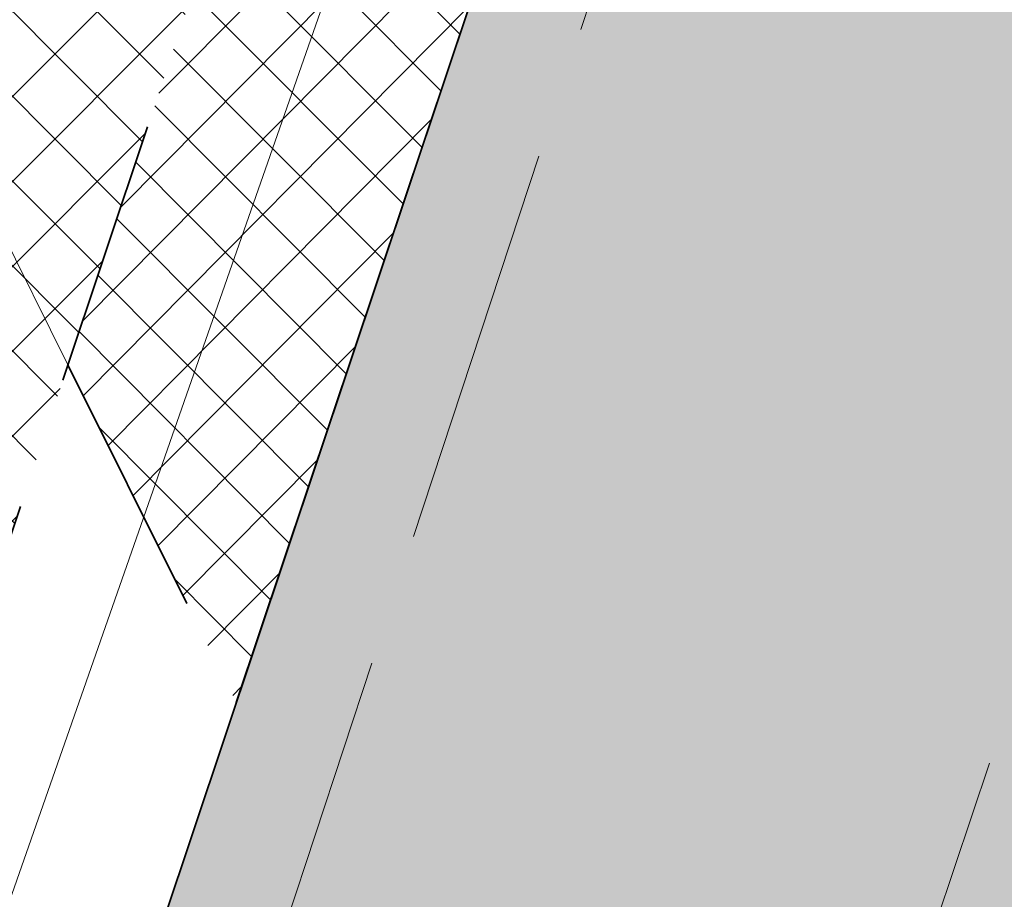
# Model space of a CAD drawing. Header units: metres. Extents: x 6599594 to 6600699, y 5687867 to 5691114.
# Tile 212 of 256: x 6599966.48 to 6599970.18, y 5688916.29 to 5688919.58. Entities that reach past the tile are written whole.
import ezdxf

# ---------------------------------------------------------------- set-up
doc = ezdxf.new("R2010")
doc.units = ezdxf.units.M
doc.header["$MEASUREMENT"] = 0
for name, pattern in [('1', [0]), ('3_EGJE', [2.5, 1.5, -0.3700000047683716, 0.2600001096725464, -0.369999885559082]), ('BUG', [1.5, 1, -0.5]), ('L_0_06', [2, 1.5, -0.5])]:
    doc.linetypes.add(name, pattern=pattern)
for name, color, linetype, lineweight in [('_kolor chodnik', 50, '1', 5), ('_kolor jezdnia', 4, '1', 0), ('_kolor pobocze', 211, '1', 5), ('_kolor zjazdy kostka', 7, '1', 5), ('_kolor ścieżka @ 1', 10, '1', 0), ('_kraweznik', 7, 'CONTINUOUS', 35), ('_kraweznik niski', 150, 'CONTINUOUS', 35), ('_linie', 7, 'BUG', 5), ('_obrzeze', 10, 'BUG', 35), ('_os', 7, '3_EGJE', 13), ('OT_Komunikacja', 7, 'CONTINUOUS', 0)]:
    doc.layers.add(name, color=color, linetype=linetype, lineweight=lineweight)
pattern_1 = [(45, (0, 0), (-0.1414213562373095, 0.1414213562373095), []), (135, (0, 0), (-0.1414213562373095, -0.1414213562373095), [])]

msp = doc.modelspace()

# ---------------------------------------------------------------- hatches: boundary and pattern name
at = {"layer": '_kolor chodnik'}
h = msp.add_hatch(dxfattribs=at)
h.set_pattern_fill('ANSI37', color=256, scale=1.6)
h.set_pattern_definition(pattern_1)
h.paths.add_polyline_path([(6599849.938171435, 5688542.085872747), (6599852.232147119, 5688548.938742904), (6599853.573135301, 5688548.489851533), (6599853.827082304, 5688549.248475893), (6599851.793849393, 5688549.929093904), (6599849.895278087, 5688548.982823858), (6599847.823506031, 5688542.793750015)])
edge = h.paths.add_edge_path()
edge.add_line((6600018.106075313, 5689087.454911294), (6600022.42781917, 5689091.229234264))
edge.add_line((6600022.42781917, 5689091.229234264), (6600020.233254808, 5689093.742094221))
edge.add_line((6600020.233254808, 5689093.742094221), (6600017.159471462, 5689091.057656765))
edge.add_arc((6600023.275194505, 5689085.385140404), 8.34143334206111, 137.1531558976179, 148.8016577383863)
edge.add_line((6600016.140105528, 5689089.706021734), (6600018.106075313, 5689087.454911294))
h.paths.add_polyline_path([(6600038.501784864, 5689187.59229436), (6600037.906968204, 5689187.700586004), (6600037.638296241, 5689186.224843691), (6600038.240083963, 5689186.115282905)])
h.paths.add_polyline_path([(6600069.098302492, 5689360.276020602), (6600068.321239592, 5689360.413462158), (6600068.064048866, 5689358.936495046), (6600068.836639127, 5689358.799546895)])
h.paths.add_polyline_path([(6600082.393785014, 5689362.950258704), (6600082.941124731, 5689366.103121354), (6600081.481377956, 5689366.361351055), (6600080.923159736, 5689363.210828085)])
h.paths.add_polyline_path([(6600074.022236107, 5689388.065861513), (6600072.983907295, 5689388.249860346), (6600072.723374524, 5689386.772538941), (6600073.760538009, 5689386.588865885)])
h.paths.add_polyline_path([(6600105.602402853, 5689486.45426531), (6600106.738797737, 5689489.760539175), (6600105.28818975, 5689490.281952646), (6600104.132785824, 5689486.965912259)])
h.paths.add_polyline_path([(6600132.519778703, 5689678.737346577), (6600131.636986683, 5689678.922259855), (6600131.330470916, 5689677.453953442), (6600132.212256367, 5689677.269208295)])
h.paths.add_polyline_path([(6600156.649397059, 5689798.7449027), (6600156.48800471, 5689797.95886096), (6600157.450195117, 5689797.757316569), (6600157.615023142, 5689798.542205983)])
h.paths.add_polyline_path([(6600189.055358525, 5689948.643107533), (6600187.902868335, 5689948.884512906), (6600187.600024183, 5689947.417400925), (6600188.748131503, 5689947.176379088)])
edge = h.paths.add_edge_path()
edge.add_line((6600204.459383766, 5690032.969035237), (6600204.153258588, 5690031.227801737))
edge.add_arc((6600202.328347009, 5690027.299936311), 4.331100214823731, 41.853001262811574, 65.08011546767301, ccw=False)
edge.add_arc((6600032.903931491, 5690051.979071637), 174.020003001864, 352.8070218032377, 353.495463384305)
edge.add_arc((6600202.372679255, 5690027.343587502), 5.999999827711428, 55.12102442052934, 69.64815978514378)
edge = h.paths.add_edge_path()
edge.add_line((6600205.046027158, 5690040.265402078), (6600204.972740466, 5690038.483452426))
edge.add_arc((6600203.986269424, 5690044.401803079), 5.999999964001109, 279.4630688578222, 294.9140560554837)
edge.add_line((6600206.513819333, 5690038.960158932), (6600206.607027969, 5690041.030672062))
edge.add_arc((6600203.986269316, 5690044.401803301), 4.270000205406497, 284.3702444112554, 307.86193139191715, ccw=False)
edge = h.paths.add_edge_path()
edge.add_arc((6600203.547470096, 5690044.558759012), 6.446878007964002, 324.43500910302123, 356.20133685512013, ccw=False)
edge.add_arc((6600203.986269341, 5690044.401803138), 6.000000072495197, 323.2169970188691, 357.4193489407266)
h.paths.add_polyline_path([(6600208.910055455, 5690121.713696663), (6600208.146285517, 5690121.748120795), (6600207.125602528, 5690121.794124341), (6600209.971605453, 5690121.665851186)])
edge = h.paths.add_edge_path()
edge.add_line((6600238.769818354, 5690481.648294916), (6600240.338176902, 5690490.87374652))
edge.add_line((6600240.338176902, 5690490.87374652), (6600241.251295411, 5690510.829461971))
edge.add_line((6600241.251295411, 5690510.829461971), (6600239.524022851, 5690510.928942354))
edge.add_line((6600239.524022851, 5690510.928942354), (6600238.633343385, 5690491.167757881))
edge.add_line((6600238.633343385, 5690491.167757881), (6600234.579716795, 5690467.661262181))
edge.add_line((6600234.579716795, 5690467.661262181), (6600234.449796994, 5690464.966873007))
edge.add_arc((6600242.443669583, 5690464.607462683), 8.001948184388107, 177.4256737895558, 268.2543056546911)
edge.add_line((6600242.199903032, 5690456.609228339), (6600242.216657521, 5690457.359274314))
edge.add_line((6600242.216657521, 5690457.359274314), (6600242.305257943, 5690458.836738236))
edge.add_arc((6600242.444504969, 5690464.607952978), 5.772894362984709, 177.0298084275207, 268.6178439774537, ccw=False)
edge.add_line((6600236.679365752, 5690464.907083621), (6600236.951876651, 5690470.95443634))
edge.add_line((6600236.951876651, 5690470.95443634), (6600238.15078669, 5690478.210832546))
edge.add_line((6600238.15078669, 5690478.210832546), (6600238.769818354, 5690481.648294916))
h.paths.add_polyline_path([(6600238.769818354, 5690481.648294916), (6600238.15078669, 5690478.210832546), (6600239.670056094, 5690477.930590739), (6600240.266710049, 5690481.376366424)])
edge = h.paths.add_edge_path()
edge.add_line((6600223.366500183, 5690460.339976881), (6600223.278629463, 5690457.997544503))
edge.add_arc((6600220.967166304, 5690465.656339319), 7.999999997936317, 286.7940807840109, 300.2738222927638)
edge.add_line((6600225.000231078, 5690458.747331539), (6600225.240084, 5690461.623695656))
edge.add_arc((6600221.105749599, 5690465.648640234), 5.76999998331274, 293.06724424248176, 315.7681070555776, ccw=False)
edge = h.paths.add_edge_path()
edge.add_arc((6600220.025145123, 5690444.676291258), 5.770000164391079, 37.996647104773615, 59.94382588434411, ccw=False)
edge.add_line((6600224.572175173, 5690448.22839199), (6600224.817793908, 5690451.081798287))
edge.add_arc((6600220.025145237, 5690444.676291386), 7.999999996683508, 53.19588653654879, 68.15166733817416)
edge.add_line((6600223.00235276, 5690452.101669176), (6600222.91504296, 5690449.670427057))
edge = h.paths.add_edge_path()
edge.add_arc((6600221.105749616, 5690465.648640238), 7.999999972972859, 328.0222308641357, 357.0132597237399)
edge.add_line((6600229.094882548, 5690465.23180147), (6600229.218816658, 5690467.593604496))
edge.add_line((6600229.218816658, 5690467.593604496), (6600228.218919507, 5690467.645774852))
edge.add_line((6600228.218919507, 5690467.645774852), (6600227.891778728, 5690461.411918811))
h.paths.add_polyline_path([(6600200.980142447, 5690012.236744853), (6600202.317278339, 5690011.956662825), (6600202.522293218, 5690012.935421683), (6600201.182321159, 5690013.216097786)])
h.paths.add_polyline_path([(6600196.457878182, 5689983.98337835), (6600195.202332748, 5689984.246370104), (6600194.899091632, 5689982.777335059), (6600196.150355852, 5689982.515240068)])
edge = h.paths.add_edge_path()
edge.add_line((6600112.305909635, 5689517.991018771), (6600112.691041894, 5689519.807934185))
edge.add_line((6600112.691041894, 5689519.807934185), (6600113.245521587, 5689522.423769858))
edge.add_line((6600113.245521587, 5689522.423769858), (6600111.553124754, 5689522.782507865))
edge.add_line((6600111.553124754, 5689522.782507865), (6600107.405864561, 5689503.21722655))
edge.add_line((6600107.405864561, 5689503.21722655), (6600099.494506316, 5689480.361667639))
edge.add_line((6600099.494506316, 5689480.361667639), (6600099.182814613, 5689478.891218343))
edge.add_arc((6600107.008997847, 5689477.232359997), 8.000059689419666, 168.0325629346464, 257.7529108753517)
edge.add_line((6600105.311960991, 5689469.414366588), (6600105.784990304, 5689471.593619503))
edge.add_arc((6600107.008927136, 5689477.232314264), 5.769999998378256, 168.0321375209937, 257.7533362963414, ccw=False)
edge.add_line((6600101.364343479, 5689478.42879883), (6600101.647245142, 5689479.76342708))
edge.add_line((6600101.647245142, 5689479.76342708), (6600104.132785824, 5689486.965912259))
edge.add_line((6600104.132785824, 5689486.965912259), (6600105.28818975, 5689490.281952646))
edge.add_line((6600105.28818975, 5689490.281952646), (6600108.240043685, 5689498.809726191))
edge.add_line((6600108.240043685, 5689498.809726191), (6600112.305909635, 5689517.991018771))
h.paths.add_polyline_path([(6600136.009573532, 5689645.499114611), (6600138.333647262, 5689645.012304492), (6600138.661671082, 5689646.578318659), (6600134.869459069, 5689647.372651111)])
at = {"layer": '_kolor jezdnia'}
h = msp.add_hatch(dxfattribs=at)
h.set_pattern_fill('ANSI37', color=4, scale=3.5)
h.set_pattern_definition([(45, (0, 0), (-0.3093592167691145, 0.3093592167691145), []), (135, (0, 0), (-0.3093592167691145, -0.3093592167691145), [])])
edge = h.paths.add_edge_path()
edge.add_line((6599833.066047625, 5688539.933393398), (6599850.649511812, 5688527.983462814))
edge.add_arc((6599857.337592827, 5688536.653968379), 10.95025544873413, 169.5012687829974, 232.3548431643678, ccw=False)
edge.add_arc((6599858.085851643, 5688536.618142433), 11.69295282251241, 162.2507788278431, 169.9967502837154, ccw=False)
edge.add_line((6599846.949484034, 5688540.182754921), (6599847.823506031, 5688542.793750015))
edge.add_line((6599847.823506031, 5688542.793750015), (6599849.895278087, 5688548.982823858))
edge.add_line((6599849.895278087, 5688548.982823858), (6599852.434748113, 5688556.56906746))
edge.add_line((6599852.434748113, 5688556.56906746), (6599928.48625871, 5688783.760284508))
edge.add_line((6599928.48625871, 5688783.760284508), (6599931.025728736, 5688791.34652811))
edge.add_line((6599931.025728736, 5688791.34652811), (6599996.657773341, 5688987.411326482))
edge.add_line((6599996.657773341, 5688987.411326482), (6599999.197243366, 5688994.997570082))
edge.add_line((6599999.197243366, 5688994.997570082), (6600021.930100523, 5689062.908193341))
edge.add_line((6600021.930100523, 5689062.908193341), (6600017.620224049, 5689067.371531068))
edge.add_line((6600017.620224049, 5689067.371531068), (6600016.714558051, 5689064.654078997))
edge.add_line((6600016.714558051, 5689064.654078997), (6600012.423620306, 5689051.835617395))
edge.add_line((6600012.423620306, 5689051.835617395), (6600009.884150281, 5689044.249373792))
edge.add_line((6600009.884150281, 5689044.249373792), (6599977.53516164, 5688947.612159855))
edge.add_line((6599977.53516164, 5688947.612159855), (6599974.995691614, 5688940.025916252))
edge.add_line((6599974.995691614, 5688940.025916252), (6599942.096912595, 5688841.746295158))
edge.add_line((6599942.096912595, 5688841.746295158), (6599939.557442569, 5688834.160051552))
edge.add_line((6599939.557442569, 5688834.160051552), (6599882.679288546, 5688664.246042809))
edge.add_line((6599882.679288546, 5688664.246042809), (6599880.139818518, 5688656.659799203))
edge.add_line((6599880.139818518, 5688656.659799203), (6599852.46454386, 5688573.984527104))
edge.add_line((6599852.46454386, 5688573.984527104), (6599842.470137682, 5688544.127903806))
edge.add_arc((6599835.706422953, 5688546.652910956), 7.219660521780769, 248.5480913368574, 339.52856074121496, ccw=False)
h.paths.add_polyline_path([(6600044.653202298, 5689172.271628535), (6600046.276244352, 5689181.431901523), (6600047.759199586, 5689189.801539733), (6600051.0603021, 5689208.432603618), (6600052.368792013, 5689215.817578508), (6600054.808584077, 5689229.587499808), (6600056.11707399, 5689236.972474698), (6600057.346666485, 5689243.912161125), (6600058.655146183, 5689251.297078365), (6600058.831439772, 5689252.292060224), (6600060.098987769, 5689259.445963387), (6600060.139929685, 5689259.677035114), (6600061.407468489, 5689266.830886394), (6600072.329030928, 5689328.470998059), (6600073.637511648, 5689335.855921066), (6600077.337304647, 5689356.73715072), (6600078.820259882, 5689365.106788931), (6600081.142794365, 5689378.214921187), (6600082.538516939, 5689386.092227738), (6600095.187867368, 5689457.483787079), (6600091.082877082, 5689465.8405575), (6600089.043088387, 5689454.328211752), (6600087.870641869, 5689447.711051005), (6600087.560133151, 5689445.958573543), (6600086.562151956, 5689440.326076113), (6600082.433200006, 5689417.022719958), (6600080.95024477, 5689408.65308175), (6600077.202698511, 5689387.502337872), (6600075.719743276, 5689379.132699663), (6600073.469199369, 5689366.430874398), (6600071.986244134, 5689358.061236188), (6600069.98686466, 5689346.776955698), (6600068.591142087, 5689338.899649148), (6600065.559290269, 5689321.78820693), (6600064.163567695, 5689313.910900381), (6600059.719426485, 5689288.828650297), (6600058.323703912, 5689280.951343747), (6600057.563846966, 5689276.662793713), (6600056.168124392, 5689268.785487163), (6600054.804920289, 5689261.091711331), (6600053.409197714, 5689253.21440478), (6600053.264817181, 5689252.399536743), (6600051.869094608, 5689244.522230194), (6600051.183555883, 5689240.653124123), (6600049.787833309, 5689232.775817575), (6600046.593849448, 5689214.749319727), (6600045.198126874, 5689206.872013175), (6600044.41754409, 5689202.466488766), (6600042.934588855, 5689194.096850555), (6600036.429952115, 5689157.38538759), (6600034.946996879, 5689149.01574938), (6600030.579776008, 5689124.367629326), (6600027.529365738, 5689107.151445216), (6600024.895072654, 5689094.014582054), (6600030.583685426, 5689094.264316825), (6600032.945013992, 5689106.191885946), (6600043.170247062, 5689163.901990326)])
edge = h.paths.add_edge_path()
edge.add_line((6600111.106812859, 5689535.144351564), (6600111.256844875, 5689535.85214863))
edge.add_line((6600111.256844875, 5689535.85214863), (6600112.915748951, 5689543.678261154))
edge.add_line((6600112.915748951, 5689543.678261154), (6600117.304772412, 5689564.384094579))
edge.add_line((6600117.304772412, 5689564.384094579), (6600119.067357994, 5689572.699339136))
edge.add_line((6600119.067357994, 5689572.699339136), (6600120.087667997, 5689577.512794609))
edge.add_line((6600120.087667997, 5689577.512794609), (6600121.642890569, 5689584.849775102))
edge.add_line((6600121.642890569, 5689584.849775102), (6600128.436769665, 5689616.900852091))
edge.add_line((6600128.436769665, 5689616.900852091), (6600129.991992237, 5689624.237832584))
edge.add_line((6600129.991992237, 5689624.237832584), (6600132.660554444, 5689636.827148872))
edge.add_line((6600132.660554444, 5689636.827148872), (6600133.208838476, 5689639.444704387))
edge.add_line((6600133.208838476, 5689639.444704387), (6600134.848957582, 5689647.274775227))
edge.add_line((6600134.848957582, 5689647.274775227), (6600138.97649476, 5689666.979995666))
edge.add_line((6600138.97649476, 5689666.979995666), (6600140.51410642, 5689674.320687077))
edge.add_line((6600140.51410642, 5689674.320687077), (6600145.209128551, 5689696.735129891))
edge.add_line((6600145.209128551, 5689696.735129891), (6600146.746740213, 5689704.075821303))
edge.add_line((6600146.746740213, 5689704.075821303), (6600151.462308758, 5689726.588354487))
edge.add_line((6600151.462308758, 5689726.588354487), (6600152.999920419, 5689733.929045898))
edge.add_line((6600152.999920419, 5689733.929045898), (6600155.244070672, 5689744.642813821))
edge.add_line((6600155.244070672, 5689744.642813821), (6600156.781682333, 5689751.983505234))
edge.add_line((6600156.781682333, 5689751.983505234), (6600161.635515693, 5689775.156126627))
edge.add_line((6600161.635515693, 5689775.156126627), (6600163.378142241, 5689783.475576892))
edge.add_line((6600163.378142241, 5689783.475576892), (6600163.850769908, 5689785.731942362))
edge.add_line((6600163.850769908, 5689785.731942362), (6600167.028500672, 5689800.902704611))
edge.add_line((6600167.028500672, 5689800.902704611), (6600179.49088801, 5689860.399222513))
edge.add_line((6600179.49088801, 5689860.399222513), (6600181.233514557, 5689868.718672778))
edge.add_line((6600181.233514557, 5689868.718672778), (6600181.84713393, 5689871.648144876))
edge.add_line((6600181.84713393, 5689871.648144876), (6600183.384745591, 5689878.988836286))
edge.add_line((6600183.384745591, 5689878.988836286), (6600184.935818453, 5689886.393792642))
edge.add_line((6600184.935818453, 5689886.393792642), (6600186.575937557, 5689894.223863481))
edge.add_line((6600186.575937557, 5689894.223863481), (6600194.05133812, 5689929.912074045))
edge.add_line((6600194.05133812, 5689929.912074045), (6600195.691457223, 5689937.742144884))
edge.add_line((6600195.691457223, 5689937.742144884), (6600202.915799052, 5689972.231779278))
edge.add_line((6600202.915799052, 5689972.231779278), (6600204.555918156, 5689980.061850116))
edge.add_line((6600204.555918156, 5689980.061850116), (6600206.062781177, 5689987.255744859))
edge.add_line((6600206.062781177, 5689987.255744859), (6600207.702900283, 5689995.085815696))
edge.add_line((6600207.702900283, 5689995.085815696), (6600210.232559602, 5690007.162628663))
edge.add_line((6600210.232559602, 5690007.162628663), (6600211.694938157, 5690014.144150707))
edge.add_arc((6600028.177652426, 5690052.584442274), 187.5000004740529, 348.1696294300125, 357.4195276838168)
edge.add_line((6600215.487522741, 5690044.142720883), (6600208.310270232, 5690026.480446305))
edge.add_arc((6600032.903933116, 5690051.97907145), 177.2500013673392, 348.1696294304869, 351.7289130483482, ccw=False)
edge.add_line((6600206.38894146, 5690015.640182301), (6600205.966941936, 5690013.625519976))
edge.add_line((6600205.966941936, 5690013.625519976), (6600204.326822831, 5690005.795449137))
edge.add_line((6600204.326822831, 5690005.795449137), (6600197.076961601, 5689971.183982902))
edge.add_line((6600197.076961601, 5689971.183982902), (6600195.334335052, 5689962.864532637))
edge.add_line((6600195.334335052, 5689962.864532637), (6600193.44722506, 5689953.855305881))
edge.add_line((6600193.44722506, 5689953.855305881), (6600191.909227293, 5689946.512771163))
edge.add_line((6600191.909227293, 5689946.512771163), (6600185.496844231, 5689915.899498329))
edge.add_line((6600185.496844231, 5689915.899498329), (6600183.856521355, 5689908.068454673))
edge.add_line((6600183.856521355, 5689908.068454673), (6600182.066605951, 5689899.523243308))
edge.add_line((6600182.066605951, 5689899.523243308), (6600180.32407057, 5689891.204228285))
edge.add_line((6600180.32407057, 5689891.204228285), (6600174.320344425, 5689862.541919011))
edge.add_line((6600174.320344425, 5689862.541919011), (6600172.577809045, 5689854.222903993))
edge.add_line((6600172.577809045, 5689854.222903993), (6600163.663810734, 5689811.666703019))
edge.add_line((6600163.663810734, 5689811.666703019), (6600162.023782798, 5689803.837067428))
edge.add_line((6600162.023782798, 5689803.837067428), (6600160.924220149, 5689798.587659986))
edge.add_line((6600160.924220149, 5689798.587659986), (6600159.279208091, 5689790.734229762))
edge.add_line((6600159.279208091, 5689790.734229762), (6600157.107250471, 5689780.365115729))
edge.add_line((6600157.107250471, 5689780.365115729), (6600155.462238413, 5689772.511685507))
edge.add_line((6600155.462238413, 5689772.511685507), (6600153.380318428, 5689762.572418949))
edge.add_line((6600153.380318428, 5689762.572418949), (6600151.735124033, 5689754.718118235))
edge.add_line((6600151.735124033, 5689754.718118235), (6600148.586504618, 5689739.686336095))
edge.add_line((6600148.586504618, 5689739.686336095), (6600146.885007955, 5689731.563243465))
edge.add_line((6600146.885007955, 5689731.563243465), (6600141.75088822, 5689707.052510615))
edge.add_line((6600141.75088822, 5689707.052510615), (6600140.110896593, 5689699.223048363))
edge.add_line((6600140.110896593, 5689699.223048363), (6600133.483561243, 5689667.583574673))
edge.add_line((6600133.483561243, 5689667.583574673), (6600131.860394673, 5689659.834436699))
edge.add_line((6600131.860394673, 5689659.834436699), (6600131.740984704, 5689659.26436315))
edge.add_line((6600131.740984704, 5689659.26436315), (6600130.117814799, 5689651.515209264))
edge.add_line((6600130.117814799, 5689651.515209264), (6600127.27873359, 5689637.961189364))
edge.add_line((6600127.27873359, 5689637.961189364), (6600126.924568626, 5689636.290366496))
edge.add_line((6600126.924568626, 5689636.290366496), (6600125.166244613, 5689627.995226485))
edge.add_line((6600125.166244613, 5689627.995226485), (6600118.009503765, 5689594.232298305))
edge.add_line((6600118.009503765, 5689594.232298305), (6600116.25117975, 5689585.937158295))
edge.add_line((6600116.25117975, 5689585.937158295), (6600113.665314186, 5689573.737975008))
edge.add_line((6600113.665314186, 5689573.737975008), (6600111.898534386, 5689565.402943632))
edge.add_line((6600111.898534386, 5689565.402943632), (6600104.889982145, 5689532.339115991))
edge.add_line((6600104.889982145, 5689532.339115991), (6600103.22663594, 5689524.492047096))
edge.add_line((6600103.22663594, 5689524.492047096), (6600096.623876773, 5689493.342605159))
edge.add_line((6600096.623876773, 5689493.342605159), (6600094.968986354, 5689485.535427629))
edge.add_line((6600094.968986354, 5689485.535427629), (6600094.300101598, 5689482.379870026))
edge.add_line((6600094.300101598, 5689482.379870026), (6600099.182814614, 5689478.891218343))
edge.add_line((6600099.182814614, 5689478.891218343), (6600099.494506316, 5689480.361667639))
edge.add_line((6600099.494506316, 5689480.361667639), (6600111.106812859, 5689535.144351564))
edge = h.paths.add_edge_path()
edge.add_arc((6600239.213891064, 5690851.400367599), 10.00000000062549, -2.8342403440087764, 76.13703556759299, ccw=False)
edge.add_line((6600249.201658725, 5690850.905901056), (6600249.082723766, 5690848.503524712))
edge.add_line((6600249.082723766, 5690848.503524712), (6600247.016487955, 5690806.767468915))
edge.add_line((6600247.016487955, 5690806.767468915), (6600246.092398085, 5690789.152178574))
edge.add_line((6600246.092398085, 5690789.152178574), (6600233.768116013, 5690572.015170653))
edge.add_line((6600233.768116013, 5690572.015170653), (6600228.959056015, 5690465.296202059))
edge.add_line((6600228.959056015, 5690465.296202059), (6600234.588724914, 5690465.017134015))
edge.add_line((6600234.588724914, 5690465.017134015), (6600239.262540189, 5690571.767576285))
edge.add_line((6600239.262540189, 5690571.767576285), (6600252.50503885, 5690806.400146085))
edge.add_line((6600252.50503885, 5690806.400146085), (6600254.569211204, 5690848.094521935))
edge.add_arc((6600262.559425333, 5690847.6989487), 7.999999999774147, 76.13703557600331, 177.1657596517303, ccw=False)
edge.add_line((6600264.476229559, 5690855.465921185), (6600241.609896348, 5690861.109083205))
edge = h.paths.add_edge_path()
edge.add_line((6600250.031475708, 5690451.625307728), (6600250.231741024, 5690455.772579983))
edge.add_line((6600250.231741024, 5690455.772579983), (6600246.257763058, 5690456.417303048))
edge.add_line((6600246.257763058, 5690456.417303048), (6600242.171761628, 5690456.61060902))
edge.add_arc((6600242.563100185, 5690464.586983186), 7.985968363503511, 176.9123644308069, 267.1911945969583, ccw=False)
edge.add_line((6600234.588724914, 5690465.017134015), (6600228.959056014, 5690465.296202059))
edge.add_arc((6600220.965133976, 5690465.657286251), 8.002072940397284, 267.8289300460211, 357.413716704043, ccw=False)
edge.add_line((6600220.661989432, 5690457.660957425), (6600212.406915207, 5690458.119572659))
edge.add_line((6600212.406915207, 5690458.119572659), (6600208.431872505, 5690457.817501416))
edge.add_line((6600208.431872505, 5690457.817501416), (6600208.233912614, 5690454.548331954))
edge.add_line((6600208.233912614, 5690454.548331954), (6600212.129565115, 5690453.127270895))
edge.add_line((6600212.129565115, 5690453.127270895), (6600218.640548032, 5690452.76554962))
edge.add_line((6600218.640548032, 5690452.76554962), (6600216.486747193, 5690452.885205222))
edge.add_line((6600216.486747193, 5690452.885205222), (6600220.468905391, 5690452.663974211))
edge.add_arc((6600220.025145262, 5690444.676291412), 7.99999997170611, -0.3386579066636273, 86.8201700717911, ccw=False)
edge.add_line((6600228.025005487, 5690444.629006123), (6600227.803602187, 5690439.649256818))
edge.add_line((6600227.803602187, 5690439.649256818), (6600226.885525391, 5690435.936828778))
edge.add_line((6600226.885525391, 5690435.936828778), (6600225.534849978, 5690405.967249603))
edge.add_line((6600225.534849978, 5690405.967249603), (6600226.115199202, 5690402.187514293))
edge.add_line((6600226.115199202, 5690402.187514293), (6600213.445139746, 5690121.008786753))
edge.add_line((6600213.445139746, 5690121.008786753), (6600213.352800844, 5690118.960058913))
edge.add_line((6600213.352800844, 5690118.960058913), (6600209.980184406, 5690044.131649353))
edge.add_arc((6600203.98626942, 5690044.401803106), 5.999999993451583, 257.4162346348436, 357.41934921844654, ccw=False)
edge.add_line((6600202.679069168, 5690038.545931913), (6600201.589735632, 5690033.666039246))
edge.add_line((6600201.589735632, 5690033.666039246), (6600203.67987942, 5690033.199458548))
edge.add_arc((6600202.372679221, 5690027.343587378), 5.999999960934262, -8.27108729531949, 77.41623506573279, ccw=False)
edge.add_line((6600208.310270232, 5690026.480446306), (6600215.487522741, 5690044.142720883))
edge.add_line((6600215.487522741, 5690044.142720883), (6600216.199687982, 5690059.9446614))
edge.add_line((6600216.199687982, 5690059.9446614), (6600216.537356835, 5690067.437056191))
edge.add_line((6600216.537356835, 5690067.437056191), (6600223.893528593, 5690230.66011469))
edge.add_line((6600223.893528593, 5690230.66011469), (6600224.231197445, 5690238.152509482))
edge.add_line((6600224.231197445, 5690238.152509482), (6600233.507835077, 5690443.987992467))
edge.add_arc((6600241.499722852, 5690443.627812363), 7.999999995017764, 87.29208981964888, 177.4195277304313, ccw=False)
edge.add_line((6600241.877677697, 5690451.618879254), (6600246.021541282, 5690451.422886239))
edge.add_line((6600246.021541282, 5690451.422886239), (6600246.427694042, 5690451.44338883))
edge.add_line((6600246.427694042, 5690451.44338883), (6600246.79397003, 5690451.461878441))
edge.add_line((6600246.79397003, 5690451.461878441), (6600250.031475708, 5690451.625307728))
edge = h.paths.add_edge_path()
edge.add_line((6600007.33756506, 5689086.20374581), (6600006.980466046, 5689080.740822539))
edge.add_line((6600006.980466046, 5689080.740822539), (6600007.229745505, 5689080.720859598))
edge.add_line((6600007.229745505, 5689080.720859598), (6600008.093335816, 5689080.601653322))
edge.add_line((6600008.093335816, 5689080.601653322), (6600008.702681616, 5689080.53831051))
edge.add_arc((6600008.140193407, 5689070.554142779), 9.999999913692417, -18.557800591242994, 86.77547804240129, ccw=False)
edge.add_line((6600017.620224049, 5689067.371531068), (6600021.930100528, 5689062.908193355))
edge.add_arc((6599734.83819726, 5689159.011261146), 302.7499967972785, 341.4922000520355, 343.8640860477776)
edge.add_arc((6600034.895369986, 5689072.315877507), 9.581213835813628, 98.63328270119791, 164.5273290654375, ccw=False)
edge.add_line((6600033.457137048, 5689081.788529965), (6600033.832640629, 5689081.798737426))
edge.add_line((6600033.832640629, 5689081.798737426), (6600034.422462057, 5689082.05700874))
edge.add_line((6600034.422462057, 5689082.05700874), (6600036.833623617, 5689082.139040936))
edge.add_line((6600036.833623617, 5689082.139040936), (6600036.730225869, 5689087.148851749))
edge.add_line((6600036.730225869, 5689087.148851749), (6600036.579860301, 5689087.134303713))
edge.add_arc((6600036.479565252, 5689093.136286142), 6.002820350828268, 169.1687651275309, 270.9573417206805, ccw=False)
edge.add_line((6600030.583685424, 5689094.264316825), (6600024.895072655, 5689094.014582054))
edge.add_arc((6600015.200558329, 5689096.162123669), 9.929528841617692, 271.0943432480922, 347.5094668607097, ccw=False)
edge.add_arc((6600014.909438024, 5689089.646776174), 3.446070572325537, 264.4236009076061, 278.0194998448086, ccw=False)
edge.add_line((6600014.574573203, 5689086.217014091), (6600014.299554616, 5689086.232508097))
edge.add_line((6600014.299554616, 5689086.232508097), (6600010.474232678, 5689086.448019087))
edge.add_line((6600010.474232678, 5689086.448019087), (6600007.33756506, 5689086.20374581))
edge = h.paths.add_edge_path()
edge.add_line((6600105.490725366, 5689463.953528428), (6600106.927559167, 5689464.047234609))
edge.add_line((6600106.927559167, 5689464.047234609), (6600107.835, 5689468.66))
edge.add_line((6600107.835, 5689468.66), (6600105.311960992, 5689469.414366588))
edge.add_arc((6600107.008997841, 5689477.232359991), 8.000059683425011, 168.0325628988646, 257.75291091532, ccw=False)
edge.add_line((6600099.182814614, 5689478.891218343), (6600094.300101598, 5689482.379870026))
edge.add_arc((6600586.245114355, 5689378.104238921), 502.8750369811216, 168.032376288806, 169.9522165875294)
edge.add_line((6600091.082877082, 5689465.8405575), (6600095.187867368, 5689457.483787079))
edge.add_arc((6600103.065173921, 5689456.088064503), 8.000000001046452, 77.7533362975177, 169.9524553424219, ccw=False)
edge.add_line((6600104.762140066, 5689463.906012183), (6600105.490725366, 5689463.953528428))
at = {"layer": '_kolor pobocze'}
h = msp.add_hatch(dxfattribs=at)
h.set_pattern_fill('ANSI37', color=256, scale=1.6)
h.set_pattern_definition(pattern_1)
edge = h.paths.add_edge_path()
edge.add_line((6600035.926965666, 5689101.569442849), (6600036.046865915, 5689102.311543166))
edge.add_arc((6600058.171848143, 5689233.778275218), 133.3154772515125, 259.4578941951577, 260.4470163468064, ccw=False)
edge.add_line((6600033.780707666, 5689102.713067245), (6600032.142559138, 5689101.847662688))
edge.add_arc((6599734.838175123, 5689159.011266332), 302.7500195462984, 347.6801154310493, 349.11639019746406, ccw=False)
edge.add_arc((6600036.478170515, 5689093.133441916), 6.000000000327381, 167.68011541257, 271.5571101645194)
edge.add_line((6600036.64121064, 5689087.1356575), (6600036.730491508, 5689087.137804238))
edge.add_line((6600036.730491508, 5689087.137804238), (6600036.712463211, 5689087.887583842))
edge.add_line((6600036.712463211, 5689087.887583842), (6600036.559840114, 5689087.884077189))
edge.add_arc((6600036.482532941, 5689093.14290691), 5.259397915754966, 170.6455005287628, 270.8422131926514, ccw=False)
edge.add_arc((6600545.796425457, 5688991.216220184), 524.6691769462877, 167.9170060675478, 168.7028219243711, ccw=False)
edge.add_line((6600032.751078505, 5689101.044345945), (6600034.011432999, 5689101.917298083))
edge.add_line((6600034.011432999, 5689101.917298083), (6600035.926965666, 5689101.569442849))
edge = h.paths.add_edge_path()
edge.add_line((6600002.828843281, 5688994.032881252), (6600003.066918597, 5688994.74409159))
edge.add_line((6600003.066918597, 5688994.74409159), (6600001.227880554, 5688995.359703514))
edge.add_line((6600001.227880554, 5688995.359703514), (6600000.55876659, 5688996.702196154))
edge.add_line((6600000.55876659, 5688996.702196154), (6600022.641310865, 5689062.67011804))
edge.add_arc((6599734.838193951, 5689159.011262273), 303.5000002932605, 341.4922000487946, 343.8640860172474)
edge.add_arc((6600035.267451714, 5689072.092773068), 9.250000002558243, 91.55711016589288, 163.8640860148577, ccw=False)
edge.add_line((6600035.016098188, 5689081.339357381), (6600036.868703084, 5689081.389717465))
edge.add_line((6600036.868703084, 5689081.389717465), (6600036.850674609, 5689082.139504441))
edge.add_line((6600036.850674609, 5689082.139504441), (6600034.99571817, 5689082.089080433))
edge.add_arc((6600035.267451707, 5689072.092773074), 9.999999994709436, 91.55711014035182, 163.8640860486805)
edge.add_arc((6599734.838192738, 5689159.011262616), 302.7500015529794, 341.4922000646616, 343.8640860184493, ccw=False)
edge.add_line((6600021.930100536, 5689062.908193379), (6599999.748942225, 5688996.645678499))
edge.add_line((6599999.748942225, 5688996.645678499), (6600000.695212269, 5688994.747107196))
edge.add_line((6600000.695212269, 5688994.747107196), (6600002.828843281, 5688994.032881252))
h.paths.add_polyline_path([(6599971.7492186, 5688907.297112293), (6599971.084233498, 5688908.631320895), (6599997.822068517, 5688988.526766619), (6599999.164561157, 5688989.195880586), (6600001.003599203, 5688988.580268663), (6600001.241674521, 5688989.291479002), (6599999.108043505, 5688990.005704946), (6599997.209472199, 5688989.059434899), (6599970.270280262, 5688908.583087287), (6599971.216550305, 5688906.684515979), (6599973.350181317, 5688905.970290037), (6599973.588256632, 5688906.681500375)])
h.paths.add_polyline_path([(6599932.504667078, 5688790.060553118), (6599931.835553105, 5688791.403045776), (6599968.343406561, 5688900.4641754), (6599969.685899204, 5688901.133289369), (6599971.524937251, 5688900.517677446), (6599971.763012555, 5688901.228887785), (6599969.629381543, 5688901.94311373), (6599967.730810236, 5688900.996843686), (6599931.025728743, 5688791.34652811), (6599931.971998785, 5688789.447956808), (6599934.105629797, 5688788.73373086), (6599934.343705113, 5688789.4449412)])
at = {"layer": '_kolor zjazdy kostka'}
h = msp.add_hatch(dxfattribs=at)
h.set_pattern_fill('ANSI37', color=256, scale=1.6)
h.set_pattern_definition(pattern_1)
h.paths.add_polyline_path([(6600244.137440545, 5690813.934732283), (6600242.369522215, 5690814.022127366), (6600242.097568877, 5690808.528921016), (6600243.865482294, 5690808.441426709)])
h.paths.add_polyline_path([(6600247.012128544, 5690806.679412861), (6600247.442736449, 5690815.377295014), (6600247.393289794, 5690814.378518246), (6600247.113277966, 5690808.722537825)])
h.paths.add_polyline_path([(6600242.297085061, 5690788.088808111), (6600240.958726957, 5690788.155683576), (6600240.648818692, 5690782.664569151), (6600241.987258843, 5690782.599147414)])
h.paths.add_polyline_path([(6600245.558275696, 5690780.919298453), (6600246.037231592, 5690789.405686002), (6600244.985820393, 5690788.453468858), (6600244.612601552, 5690781.981345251)])
h.paths.add_polyline_path([(6600241.348405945, 5690723.711515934), (6600242.272017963, 5690722.691689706), (6600242.749709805, 5690731.155680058), (6600241.698138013, 5690730.203317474), (6600241.472690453, 5690726.27550499)])
h.paths.add_polyline_path([(6600225.772794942, 5690394.589141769), (6600224.731429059, 5690393.637598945), (6600224.461246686, 5690387.644646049), (6600225.412923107, 5690386.603142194)])
h.paths.add_polyline_path([(6600223.012390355, 5690333.280720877), (6600223.372595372, 5690341.272607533), (6600222.32835346, 5690340.318436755), (6600222.058239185, 5690334.324941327)])
h.paths.add_polyline_path([(6600215.496388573, 5690166.390602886), (6600215.856593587, 5690174.382489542), (6600214.812834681, 5690173.428760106), (6600214.542018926, 5690167.435062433)])
h.paths.add_polyline_path([(6600212.446537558, 5690121.053392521), (6600213.399499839, 5690120.010473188), (6600213.788744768, 5690128.503024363), (6600212.745135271, 5690127.54943145)])
h.paths.add_polyline_path([(6600209.977420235, 5690121.665589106), (6600210.225142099, 5690127.162117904), (6600207.346107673, 5690127.291879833), (6600207.119593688, 5690121.794395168)])
h.paths.add_polyline_path([(6600207.950178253, 5690070.725854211), (6600204.880846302, 5690070.828947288), (6600204.643784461, 5690065.333808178), (6600207.702521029, 5690065.204598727)])
h.paths.add_polyline_path([(6600200.981479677, 5690012.236464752), (6600199.969248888, 5690007.339980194), (6600201.282587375, 5690007.064882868), (6600202.31726072, 5690011.956666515)])
h.paths.add_polyline_path([(6600193.613960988, 5689970.406358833), (6600192.398010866, 5689970.660657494), (6600191.286205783, 5689965.274578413), (6600192.486379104, 5689965.023185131)])
h.paths.add_polyline_path([(6600189.061271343, 5689948.671423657), (6600189.98413328, 5689953.050774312), (6600188.818902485, 5689953.32186217), (6600187.908781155, 5689948.91282903)])
h.paths.add_polyline_path([(6600180.976201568, 5689915.317449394), (6600179.952861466, 5689910.421322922), (6600181.008474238, 5689910.200199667), (6600182.033843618, 5689915.09540201)])
h.paths.add_polyline_path([(6600176.508279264, 5689893.538690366), (6600177.476023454, 5689893.335973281), (6600178.603605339, 5689898.719146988), (6600177.636002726, 5689898.922290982)])
h.paths.add_polyline_path([(6600179.28182965, 5689859.401159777), (6600180.522246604, 5689860.211927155), (6600181.057490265, 5689860.561775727), (6600183.598022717, 5689860.029600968), (6600184.726606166, 5689865.412570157), (6600182.186324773, 5689865.943033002), (6600181.604764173, 5689866.832779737), (6600181.024456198, 5689867.720610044)])
h.paths.add_polyline_path([(6600160.200810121, 5689810.862606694), (6600159.232772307, 5689811.065842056), (6600158.207991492, 5689806.171529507), (6600159.175735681, 5689805.968812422)])
h.paths.add_polyline_path([(6600156.49391753, 5689797.987177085), (6600155.463416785, 5689793.068691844), (6600156.431160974, 5689792.865974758), (6600157.461419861, 5689797.784520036)])
edge = h.paths.add_edge_path()
edge.add_arc((6600173.111981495, 5689800.679690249), 5.999999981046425, 204.673115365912, 239.5411154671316, ccw=False)
edge.add_arc((6600173.162096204, 5689800.685330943), 6.047914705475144, 168.3203586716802, 204.5234866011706, ccw=False)
edge.add_line((6600167.239404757, 5689801.9096668), (6600163.651667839, 5689784.781499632))
edge.add_arc((6600169.524220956, 5689783.551410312), 5.999999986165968, 139.2146049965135, 168.1696294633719, ccw=False)
edge.add_arc((6600169.524220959, 5689783.551410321), 5.999999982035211, 96.80962310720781, 139.2146050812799, ccw=False)
edge.add_line((6600168.812796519, 5689789.509083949), (6600170.070461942, 5689795.507731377))
h.paths.add_polyline_path([(6600163.526364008, 5689776.866746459), (6600166.051243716, 5689776.337874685), (6600167.179826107, 5689781.720838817), (6600164.653945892, 5689782.249920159), (6600163.941148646, 5689783.340449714), (6600163.493329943, 5689784.025580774), (6600161.750703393, 5689775.706130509), (6600162.438017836, 5689776.155376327)])
h.paths.add_polyline_path([(6600152.614191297, 5689774.643430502), (6600153.639138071, 5689779.536616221), (6600152.646757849, 5689779.744928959), (6600151.646447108, 5689774.846147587)])
h.paths.add_polyline_path([(6600150.121074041, 5689767.466820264), (6600148.177624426, 5689758.16795459), (6600149.115997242, 5689757.971390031), (6600151.066362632, 5689767.268392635)])
h.paths.add_polyline_path([(6600142.970741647, 5689739.332500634), (6600141.888449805, 5689734.142420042), (6600144.036614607, 5689733.695518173), (6600145.123068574, 5689738.882330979)])
h.paths.add_polyline_path([(6600136.256357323, 5689701.052153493), (6600137.154085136, 5689700.864096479), (6600138.287960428, 5689706.274871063), (6600137.386492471, 5689706.464182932)])
h.paths.add_polyline_path([(6600130.081494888, 5689667.099389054), (6600129.212847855, 5689667.281639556), (6600128.083282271, 5689661.898895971), (6600128.953953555, 5689661.716447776)])
h.paths.add_polyline_path([(6600128.397394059, 5689659.030340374), (6600127.554144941, 5689659.207226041), (6600126.49340855, 5689653.810049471), (6600127.269860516, 5689653.647397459)])
h.paths.add_polyline_path([(6600134.990411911, 5689640.633636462), (6600137.30714639, 5689640.148363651), (6600138.339560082, 5689645.040620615), (6600136.015486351, 5689645.500958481), (6600135.435178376, 5689646.388788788), (6600134.8548704, 5689647.276619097), (6600133.214751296, 5689639.446548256), (6600134.102581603, 5689640.026856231)])
h.paths.add_polyline_path([(6600122.164164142, 5689634.294831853), (6600121.024067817, 5689628.914244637), (6600122.015114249, 5689628.705875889), (6600123.155614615, 5689634.086346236)])
h.paths.add_polyline_path([(6600114.54207576, 5689593.450769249), (6600113.493359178, 5689593.398339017), (6600112.364315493, 5689588.045694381), (6600113.29076438, 5689587.54753241)])
h.paths.add_polyline_path([(6600110.194543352, 5689572.941097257), (6600109.20781945, 5689573.148880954), (6600108.067717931, 5689567.768269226), (6600109.05014319, 5689567.535215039)])
h.paths.add_polyline_path([(6600119.083213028, 5689565.540446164), (6600119.089125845, 5689565.542290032), (6600121.462438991, 5689565.065690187), (6600122.598093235, 5689570.447168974), (6600120.229622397, 5689570.949214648), (6600119.651446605, 5689571.8119627), (6600119.073270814, 5689572.727655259), (6600117.310757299, 5689564.412754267)])
h.paths.add_polyline_path([(6600101.698666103, 5689532.937884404), (6600100.730666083, 5689533.141679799), (6600099.694214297, 5689528.250234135), (6600100.669121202, 5689528.045267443)])
h.paths.add_polyline_path([(6600094.064021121, 5689496.827028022), (6600093.080194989, 5689497.033910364), (6600092.036590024, 5689492.143967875), (6600093.038865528, 5689491.933250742)])
h.paths.add_polyline_path([(6600083.709836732, 5689453.74980843), (6600082.738586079, 5689448.336231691), (6600084.647281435, 5689448.027407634), (6600085.606840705, 5689453.416583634)])
h.paths.add_polyline_path([(6600084.434394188, 5689446.82589514), (6600083.348896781, 5689447.018140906), (6600082.567374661, 5689442.58660872), (6600083.649300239, 5689442.394910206)])
h.paths.add_polyline_path([(6600078.04194071, 5689410.721110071), (6600078.996952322, 5689416.137564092), (6600078.054833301, 5689416.304853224), (6600077.111232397, 5689410.886043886)])
h.paths.add_polyline_path([(6600072.911565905, 5689386.768652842), (6600071.960466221, 5689381.312635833), (6600072.800073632, 5689381.16322159), (6600073.766450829, 5689386.590709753)])
h.paths.add_polyline_path([(6600082.887400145, 5689379.432062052), (6600085.278102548, 5689379.03494316), (6600086.160383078, 5689383.956496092), (6600083.759726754, 5689384.355378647), (6600083.152078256, 5689385.224725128), (6600082.544429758, 5689386.094071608), (6600081.148707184, 5689378.216765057), (6600082.018053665, 5689378.824413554)])
h.paths.add_polyline_path([(6600080.731401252, 5689363.247695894), (6600080.041469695, 5689363.369939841), (6600079.433821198, 5689364.239286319), (6600078.8261727, 5689365.1086328), (6600077.343217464, 5689356.73899459), (6600078.212563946, 5689357.346643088), (6600079.081910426, 5689357.954291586), (6600081.429189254, 5689357.564866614), (6600082.388748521, 5689362.980514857)])
h.paths.add_polyline_path([(6600069.104215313, 5689360.304336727), (6600070.063917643, 5689365.720487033), (6600069.2708267, 5689365.861009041), (6600068.327152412, 5689360.441778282)])
h.paths.add_polyline_path([(6600066.550616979, 5689345.891799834), (6600065.546169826, 5689346.069805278), (6600064.677796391, 5689341.145792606), (6600065.678290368, 5689340.968483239)])
h.paths.add_polyline_path([(6600061.138656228, 5689321.077501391), (6600060.270282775, 5689316.15348863), (6600061.250715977, 5689315.979734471), (6600062.127590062, 5689320.902245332)])
h.paths.add_polyline_path([(6600055.325252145, 5689288.11325564), (6600054.456878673, 5689283.189242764), (6600055.410852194, 5689283.020177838), (6600056.283178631, 5689287.917022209)])
h.paths.add_polyline_path([(6600048.045675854, 5689182.819289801), (6600050.371939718, 5689182.407116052), (6600051.31444535, 5689187.67761207), (6600048.980409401, 5689188.064690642), (6600048.372760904, 5689188.934037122), (6600047.765112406, 5689189.803383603), (6600046.306982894, 5689181.603992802), (6600046.972918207, 5689182.069462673)])
h.paths.add_polyline_path([(6600040.943690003, 5689201.374141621), (6600039.339175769, 5689201.66987967), (6600038.429882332, 5689196.244216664), (6600039.984130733, 5689195.958493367)])
h.paths.add_polyline_path([(6600032.993704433, 5689156.473759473), (6600032.278185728, 5689156.600537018), (6600031.299242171, 5689151.188930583), (6600032.034145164, 5689151.058111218)])
h.paths.add_polyline_path([(6600026.309179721, 5689123.603833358), (6600025.417362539, 5689118.683970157), (6600026.271201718, 5689118.532684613), (6600027.143528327, 5689123.456001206)])
h.paths.add_polyline_path([(6600013.302986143, 5689054.462576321), (6600015.842456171, 5689062.048819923), (6600014.576741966, 5689061.417973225), (6600012.672139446, 5689055.728290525)])
h.paths.add_polyline_path([(6599974.547216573, 5688938.686171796), (6599977.086686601, 5688946.272415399), (6599975.820972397, 5688945.641568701), (6599973.916369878, 5688939.951886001)])
h.paths.add_polyline_path([(6599942.102825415, 5688841.748139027), (6599940.837111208, 5688841.117292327), (6599938.932508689, 5688835.427609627), (6599939.563355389, 5688834.161895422)])
h.paths.add_polyline_path([(6599882.685201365, 5688664.247886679), (6599881.419487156, 5688663.617039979), (6599879.514884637, 5688657.927357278), (6599880.145731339, 5688656.661643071)])
h.paths.add_polyline_path([(6599851.799762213, 5688549.930937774), (6599853.832995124, 5688549.250319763), (6599855.42016389, 5688553.991722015), (6599853.386930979, 5688554.672340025), (6599852.913795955, 5688555.621625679), (6599852.440660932, 5688556.570911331), (6599849.901190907, 5688548.984667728)])
h.paths.add_polyline_path([(6600233.581687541, 5690586.458647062), (6600234.520016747, 5690585.337735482), (6600234.976631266, 5690593.428266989), (6600233.922640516, 5690592.499827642)])
h.paths.add_polyline_path([(6600231.72837122, 5690526.750719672), (6600230.676277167, 5690525.793817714), (6600230.420013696, 5690519.782861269), (6600231.363586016, 5690518.655686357)])
h.paths.add_polyline_path([(6600237.577122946, 5690639.505119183), (6600236.516490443, 5690638.540451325), (6600236.176926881, 5690632.541599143), (6600237.1204992, 5690631.41442423)])
h.paths.add_polyline_path([(6600238.927801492, 5690681.139540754), (6600239.8637879, 5690680.021427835), (6600240.320411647, 5690688.112122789), (6600239.268317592, 5690687.155220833)])
h.paths.add_polyline_path([(6600218.12228406, 5690224.814875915), (6600217.079933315, 5690223.86243318), (6600216.809648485, 5690217.865326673), (6600217.762143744, 5690216.822918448)])
h.paths.add_polyline_path([(6600219.363739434, 5690274.535639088), (6600220.31588625, 5690273.493612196), (6600220.675810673, 5690281.480778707), (6600219.633750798, 5690280.528598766)])
h.paths.add_polyline_path([(6600168.759867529, 5689856.554734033), (6600169.729143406, 5689856.3516961), (6600170.857343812, 5689861.737822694), (6600169.889741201, 5689861.940966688)])
h.paths.add_polyline_path([(6600168.841833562, 5689852.115601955), (6600167.871405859, 5689852.319339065), (6600166.844894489, 5689847.425845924), (6600167.816759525, 5689847.221809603)])
h = msp.add_hatch(dxfattribs=at)
h.set_pattern_fill('ANSI37', color=256, scale=1.6)
h.set_pattern_definition(pattern_1)
h.paths.add_polyline_path([(6599969.83578747, 5688924.611562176), (6599968.570073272, 5688923.980715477), (6599966.665470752, 5688918.291032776), (6599967.296317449, 5688917.025318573)])
at = {"layer": '_kolor ścieżka @ 1'}
h = msp.add_hatch(dxfattribs=at)
h.set_pattern_fill('ANSI37', color=10, scale=1.8)
h.set_pattern_definition([(45, (0, 0), (-0.1590990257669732, 0.1590990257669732), []), (135, (0, 0), (-0.1590990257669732, -0.1590990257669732), [])])
edge = h.paths.add_edge_path()
edge.add_line((6599877.145262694, 5688659.244027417), (6599854.614951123, 5688591.938475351))
edge.add_line((6599854.614951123, 5688591.938475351), (6599854.214414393, 5688589.387325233))
edge.add_line((6599854.214414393, 5688589.387325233), (6599839.435327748, 5688545.233719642))
edge.add_arc((6599834.523035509, 5688547.748213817), 5.518450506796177, 246.51508714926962, 332.8930934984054, ccw=False)
edge.add_line((6599832.323891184, 5688542.686883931), (6599836.925902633, 5688539.594394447))
edge.add_arc((6599835.881373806, 5688546.52869976), 7.012533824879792, 278.5661808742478, 339.9794081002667)
edge.add_line((6599842.470137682, 5688544.127903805), (6599857.359687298, 5688588.607952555))
edge.add_line((6599857.359687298, 5688588.607952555), (6599857.303782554, 5688591.591210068))
edge.add_line((6599857.303782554, 5688591.591210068), (6599879.508971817, 5688657.925513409))
edge.add_line((6599879.508971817, 5688657.925513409), (6599879.193548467, 5688658.558370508))
edge.add_line((6599879.193548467, 5688658.558370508), (6599877.145262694, 5688659.244027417))
h.paths.add_polyline_path([(6599879.193548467, 5688658.558370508), (6599879.508971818, 5688657.925513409), (6599881.413574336, 5688663.615196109), (6599880.780717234, 5688663.299772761), (6599878.732431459, 5688663.985429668), (6599877.145262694, 5688659.244027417)])
h.paths.add_polyline_path([(6599938.92659587, 5688835.425765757), (6599938.611172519, 5688836.058622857), (6599936.562886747, 5688836.744279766), (6599878.732431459, 5688663.985429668), (6599880.780717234, 5688663.299772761), (6599881.413574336, 5688663.615196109)])
h.paths.add_polyline_path([(6599974.364844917, 5688941.291630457), (6599974.049421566, 5688941.924487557), (6599972.001135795, 5688942.610144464), (6599936.562886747, 5688836.744279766), (6599938.611172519, 5688836.058622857), (6599938.92659587, 5688835.425765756)])
h.paths.add_polyline_path([(6599974.049421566, 5688941.924487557), (6599974.364844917, 5688941.291630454), (6600009.253303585, 5689045.515087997), (6600008.937880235, 5689046.147945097), (6600006.889594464, 5689046.833602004), (6599972.001135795, 5688942.610144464)])
h.paths.add_polyline_path([(6600008.937880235, 5689046.147945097), (6600009.253303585, 5689045.515087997), (6600011.157906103, 5689051.204770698), (6600010.525049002, 5689050.889347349), (6600008.476763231, 5689051.575004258), (6600006.889594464, 5689046.833602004)])
edge = h.paths.add_edge_path()
edge.add_arc((6599858.085851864, 5688536.618142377), 11.69295304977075, 162.2507788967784, 169.9967501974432)
edge.add_line((6599846.570656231, 5688538.649255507), (6599849.824991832, 5688528.706403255))
edge.add_line((6599849.824991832, 5688528.706403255), (6599853.13552, 5688528.731057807))
edge.add_line((6599853.13552, 5688528.731057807), (6599849.868997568, 5688538.728963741))
edge.add_line((6599849.868997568, 5688538.728963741), (6599850.886451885, 5688541.768438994))
edge.add_line((6599850.886451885, 5688541.768438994), (6599849.938171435, 5688542.085872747))
edge.add_line((6599849.938171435, 5688542.085872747), (6599847.823506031, 5688542.793750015))
edge.add_line((6599847.823506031, 5688542.793750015), (6599846.949484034, 5688540.182754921))
edge = h.paths.add_edge_path()
edge.add_arc((6600008.743460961, 5689068.123037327), 7.659999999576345, 341.4922000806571, 372.1491631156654)
edge.add_line((6600016.231900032, 5689069.735141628), (6600014.371922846, 5689078.374983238))
edge.add_arc((6600008.140193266, 5689070.554142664), 10.00000004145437, 51.45178747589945, 78.26461791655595)
edge.add_line((6600010.174112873, 5689080.345116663), (6600010.018184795, 5689077.57739322))
edge.add_arc((6600009.814745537, 5689075.098871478), 2.486856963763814, 14.594442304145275, 85.30763078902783, ccw=False)
edge.add_line((6600012.221360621, 5689075.725498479), (6600013.747330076, 5689068.63716722))
edge.add_line((6600013.747330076, 5689068.63716722), (6600013.596857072, 5689066.921144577))
edge.add_line((6600013.596857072, 5689066.921144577), (6600008.476763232, 5689051.575004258))
edge.add_line((6600008.476763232, 5689051.575004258), (6600010.525049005, 5689050.889347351))
edge.add_line((6600010.525049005, 5689050.889347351), (6600011.157906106, 5689051.204770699))
edge.add_line((6600011.157906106, 5689051.204770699), (6600016.007289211, 5689065.69149478))

# ---------------------------------------------------------------- linework, layer by layer
at = {"layer": '_kraweznik'}
msp.add_line((6600016.714558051, 5689064.654078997), (6599842.470137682, 5688544.127903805), dxfattribs=at)
at = {"layer": '_kraweznik niski'}
msp.add_line((6599969.835787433, 5688924.611562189), (6599967.296317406, 5688917.025318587), dxfattribs=at)
at = {"layer": '_linie'}
msp.add_line((6599966.350047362, 5688918.92388989), (6599966.66547071, 5688918.291032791), dxfattribs=at)
at = {"layer": '_obrzeze'}
for p, q in [((6600016.007289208, 5689065.691494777), (6599857.303782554, 5688591.591210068)), ((6599966.665470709, 5688918.291032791), (6599967.296317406, 5688917.025318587))]:
    msp.add_line(p, q, dxfattribs=at)
at = {"layer": '_os'}
msp.add_line((6600019.32232929, 5689063.781136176), (6599841.949959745, 5688533.910733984), dxfattribs=at)
at = {"layer": 'OT_Komunikacja', "linetype": 'L_0_06', "flags": 128}
msp.add_lwpolyline([(6599830.381, 5688541.518), (6599832.43, 5688540.17), (6599834.032999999, 5688539.808999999), (6599835.899000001, 5688539.769), (6599838.229, 5688540.283), (6599839.801, 5688541.378), (6599840.957000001, 5688542.641999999), (6599841.946, 5688544.233), (6599842.981, 5688546.463000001), (6599844.54, 5688549.766), (6599847.802, 5688558.673999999), (6599859.215999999, 5688593.004), (6599869.316, 5688623.313), (6599880.054, 5688655.461), (6599887.112, 5688676.928000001), (6599898.514, 5688710.594), (6599908.271, 5688739.608), (6599919.396, 5688772.84), (6599928.325, 5688799.898), (6599938.810999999, 5688831.006), (6599950.421, 5688865.375999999), (6599958.497000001, 5688888.960999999), (6599970.528, 5688925.428), (6599978.860999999, 5688950.605999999), (6599989.609, 5688982.858000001), (6599998.617999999, 5689010.071000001), (6600012.734, 5689051.822999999), (6600018.488999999, 5689069.467), (6600021.036000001, 5689068.575), (6600023.247, 5689067.867), (6600017.518000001, 5689050.600999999), (6600003.368, 5689008.782), (6599994.355999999, 5688981.576999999), (6599983.461999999, 5688948.918999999), (6599975.107999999, 5688923.722000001), (6599962.815999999, 5688887.686), (6599954.794, 5688863.779), (6599943.492999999, 5688829.895), (6599932.869999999, 5688798.349000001), (6599924.065999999, 5688771.694), (6599912.638000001, 5688737.741999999), (6599903.06, 5688709.048), (6599891.75, 5688675.233), (6599884.692999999, 5688654.154), (6599873.725, 5688621.617999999), (6599863.844999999, 5688591.383), (6599852.386, 5688557.182000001), (6599849.157, 5688547.781999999), (6599847.243, 5688541.844999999), (6599846.552, 5688538.332), (6599846.448, 5688536.110000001), (6599846.752000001, 5688533.656), (6599847.53, 5688531.899), (6599849.014000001, 5688530.028), (6599851.005, 5688527.600999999), (6599864.999, 5688518.208), (6599870.235, 5688514.64), (6599868.129999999, 5688511.801), (6599866.941, 5688509.679), (6599847.255, 5688522.615000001), (6599839.452999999, 5688528.171), (6599826.778999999, 5688536.641), (6599806.084999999, 5688550.355000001), (6599808.095, 5688552.987), (6599809.804999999, 5688555.463000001)], close=True, dxfattribs=at)
at = {"layer": 'OT_Komunikacja', "linetype": 'Continuous', "flags": 128}
msp.add_lwpolyline([(6599988.858999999, 5688982.983), (6599978.15, 5688950.756), (6599969.811, 5688925.897), (6599957.353, 5688890.298000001), (6599956.050000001, 5688886.959), (6599955.099000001, 5688883.435), (6599949.588000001, 5688865.914), (6599937.616, 5688830.417)], dxfattribs=at)

doc.saveas('drawing.dxf')
